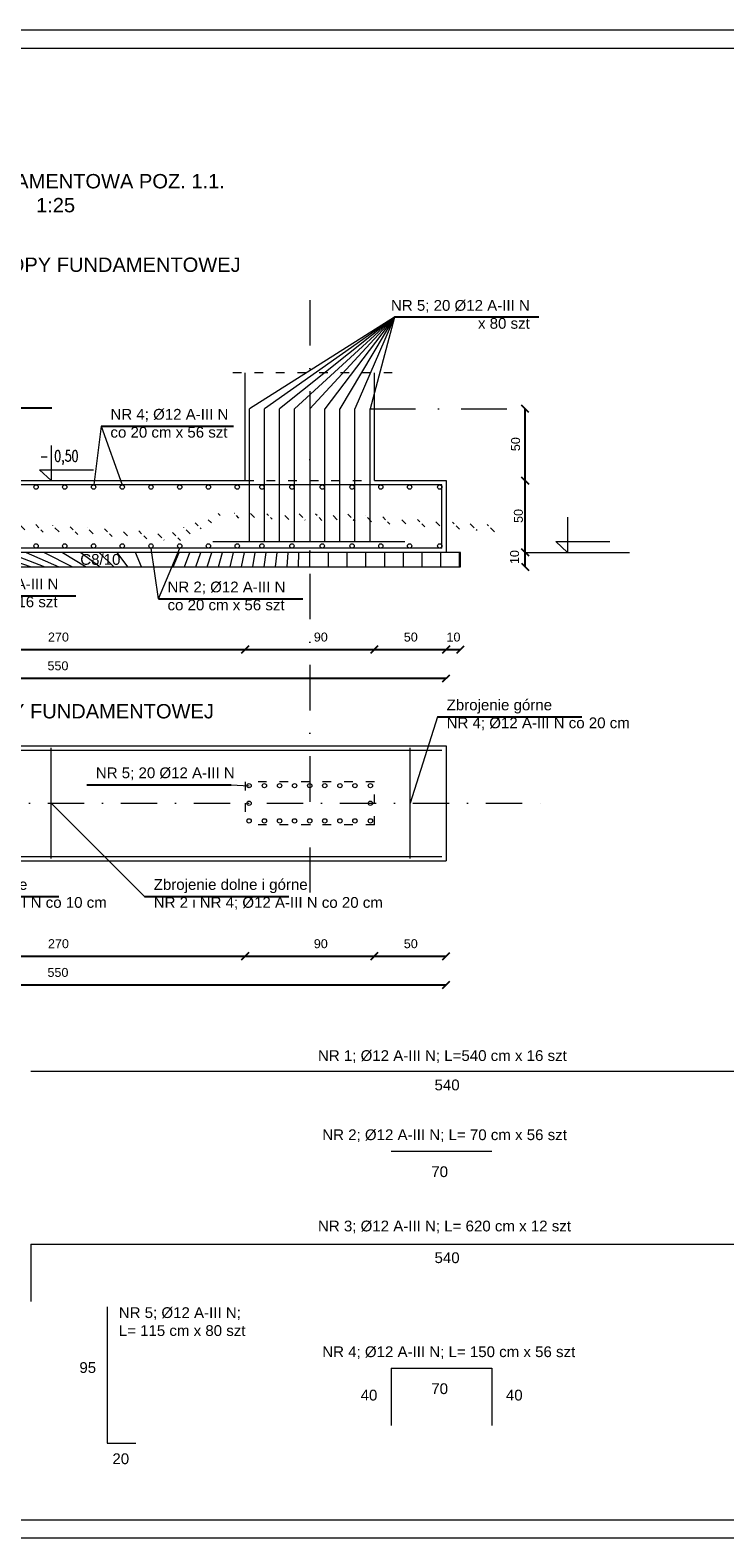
# Model space of a CAD drawing. Header units: millimetres. Extents: x 6528 to 149658, y 3342 to 12852.
# Tile 38 of 122: x 50702 to 52636, y 4524 to 8724. Entities that reach past the tile are written whole.
import ezdxf

# ---------------------------------------------------------------- set-up
doc = ezdxf.new("R2010")
doc.units = ezdxf.units.MM
doc.linetypes.add('ACAD_ISO03W100', pattern=[30, 12, -18])
doc.linetypes.add('DASHDOTX2', pattern=[50.8, 25.4, -12.7, 0, -12.7])
doc.layers.add('&_opisy_100', color=51, linetype='Continuous', lineweight=20)
doc.layers.add('R-TAB', color=1, linetype='Continuous')
doc.styles.add('Romans', font='romans.shx', dxfattribs={"width": 0.75})
doc.styles.get("Standard").update_dxf_attribs({"font": 'arial.ttf'})
doc.dimstyles.new('ISO-25', dxfattribs={"dimtxt": 2.5, "dimasz": 2.5, "dimexe": 1.25, "dimexo": 0.625, "dimtad": 1, "dimtxsty": 'Standard', "dimcen": 2.5, "dimadec": 0, "dimazin": 0, "dimtfac": 1, "dimtmove": 0, "dimatfit": 3, "dimfxl": 1, "dimarcsym": 0})

# ---------------------------------------------------------------- blocks, each defined once
blk = doc.blocks.new('_Oblique')
at = {"color": 0, "linetype": 'ByBlock', "lineweight": -2}
blk.add_line((-0.5, -0.5), (0.5, 0.5), dxfattribs=at)
blk = doc.blocks.new('*D958')
at = {"color": 0, "lineweight": -2, "transparency": 16777216}
blk.add_line((52080.12797164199, 7229.362967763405), (52080.12797164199, 7269.362967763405), dxfattribs=at)
at = {"layer": 'Defpoints', "color": 0, "transparency": 16777216}
for p in [(51900.12282418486, 7269.362967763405), (52080.12797164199, 7269.362967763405), (51900.12282418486, 7229.362967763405)]:
    blk.add_point(p, dxfattribs=at)
at = {"color": 0, "lineweight": -2, "transparency": 16777216, "xscale": 20, "yscale": 20, "zscale": 20}
for p, rotation in [((52080.12797164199, 7269.362967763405), 90), ((52080.12797164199, 7229.362967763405), 270)]:
    blk.add_blockref('_Oblique', p, dxfattribs=dict(at, rotation=rotation))
at = {"color": 0, "lineweight": 20, "transparency": 16777216, "insert": (52050.72899150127, 7256.226051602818), "char_height": 25, "attachment_point": 5, "rotation": 90}
blk.add_mtext('10', dxfattribs=at)
blk = doc.blocks.new('*D959')
at = {"color": 0, "lineweight": -2, "transparency": 16777216}
blk.add_line((52080.12796878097, 7269.362967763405), (52080.12796878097, 7469.362967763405), dxfattribs=at)
at = {"layer": 'Defpoints', "color": 0, "transparency": 16777216}
for p in [(51860.12282418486, 7469.362967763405), (52080.12796878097, 7469.362967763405), (51900.12282418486, 7269.362967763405)]:
    blk.add_point(p, dxfattribs=at)
at = {"color": 0, "lineweight": -2, "transparency": 16777216, "xscale": 20, "yscale": 20, "zscale": 20}
for p, rotation in [((52080.12796878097, 7469.362967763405), 90), ((52080.12796878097, 7269.362967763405), 270)]:
    blk.add_blockref('_Oblique', p, dxfattribs=dict(at, rotation=rotation))
at = {"color": 0, "lineweight": 20, "transparency": 16777216, "insert": (52061.25686406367, 7370.864484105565), "char_height": 25, "attachment_point": 5, "rotation": 90}
blk.add_mtext('50', dxfattribs=at)
blk = doc.blocks.new('*D960')
at = {"color": 0, "lineweight": -2, "transparency": 16777216}
blk.add_line((52080.12796687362, 7469.362970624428), (52080.12796687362, 7669.362970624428), dxfattribs=at)
at = {"layer": 'Defpoints', "color": 0, "transparency": 16777216}
for p in [(51648.12282418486, 7669.362970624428), (52080.12796687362, 7669.362970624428), (51860.12282418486, 7469.362970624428)]:
    blk.add_point(p, dxfattribs=at)
at = {"color": 0, "lineweight": -2, "transparency": 16777216, "xscale": 20, "yscale": 20, "zscale": 20}
for p, rotation in [((52080.12796687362, 7669.362970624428), 90), ((52080.12796687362, 7469.362970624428), 270)]:
    blk.add_blockref('_Oblique', p, dxfattribs=dict(at, rotation=rotation))
at = {"color": 0, "lineweight": 20, "transparency": 16777216, "insert": (52053.45089196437, 7570.864486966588), "char_height": 25, "attachment_point": 5, "rotation": 90}
blk.add_mtext('50', dxfattribs=at)
blk = doc.blocks.new('*D964')
at = {"color": 0, "lineweight": -2, "transparency": 16777216}
blk.add_line((50220.12282418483, 6998.721622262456), (51300.12282418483, 6998.721622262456), dxfattribs=at)
at = {"layer": 'Defpoints', "color": 0, "transparency": 16777216}
for p in [(50220.12282418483, 7469.362970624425), (51300.12282418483, 7469.362967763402), (51300.12282418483, 6998.721622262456)]:
    blk.add_point(p, dxfattribs=at)
at = {"color": 0, "lineweight": -2, "transparency": 16777216, "xscale": 20, "yscale": 20, "zscale": 20, "rotation": 180}
blk.add_blockref('_Oblique', (50220.12282418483, 6998.721622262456), dxfattribs=at)
at = {"color": 0, "lineweight": -2, "transparency": 16777216, "xscale": 20, "yscale": 20, "zscale": 20}
blk.add_blockref('_Oblique', (51300.12282418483, 6998.721622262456), dxfattribs=at)
at = {"color": 0, "transparency": 16777216, "insert": (50780.36570572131, 7033.355297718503), "char_height": 25, "attachment_point": 5}
blk.add_mtext('270', dxfattribs=at)
blk = doc.blocks.new('*D965')
at = {"color": 0, "lineweight": -2, "transparency": 16777216}
blk.add_line((51300.12282418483, 6998.721622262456), (51660.12282418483, 6998.721622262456), dxfattribs=at)
at = {"layer": 'Defpoints', "color": 0, "transparency": 16777216}
for p in [(51300.12282418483, 7469.362970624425), (51660.12282418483, 7469.362967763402), (51660.12282418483, 6998.721622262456)]:
    blk.add_point(p, dxfattribs=at)
at = {"color": 0, "lineweight": -2, "transparency": 16777216, "xscale": 20, "yscale": 20, "zscale": 20, "rotation": 180}
blk.add_blockref('_Oblique', (51300.12282418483, 6998.721622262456), dxfattribs=at)
at = {"color": 0, "lineweight": -2, "transparency": 16777216, "xscale": 20, "yscale": 20, "zscale": 20}
blk.add_blockref('_Oblique', (51660.12282418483, 6998.721622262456), dxfattribs=at)
at = {"color": 0, "transparency": 16777216, "insert": (51511.00802945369, 7033.355297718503), "char_height": 25, "attachment_point": 5}
blk.add_mtext('90', dxfattribs=at)
blk = doc.blocks.new('*D966')
at = {"color": 0, "lineweight": -2, "transparency": 16777216}
blk.add_line((51660.12282418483, 6998.721622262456), (51860.12282418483, 6998.721622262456), dxfattribs=at)
at = {"layer": 'Defpoints', "color": 0, "transparency": 16777216}
for p in [(51660.12282418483, 7469.362970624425), (51860.12282418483, 7469.362967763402), (51860.12282418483, 6998.721622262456)]:
    blk.add_point(p, dxfattribs=at)
at = {"color": 0, "lineweight": -2, "transparency": 16777216, "xscale": 20, "yscale": 20, "zscale": 20, "rotation": 180}
blk.add_blockref('_Oblique', (51660.12282418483, 6998.721622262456), dxfattribs=at)
at = {"color": 0, "lineweight": -2, "transparency": 16777216, "xscale": 20, "yscale": 20, "zscale": 20}
blk.add_blockref('_Oblique', (51860.12282418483, 6998.721622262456), dxfattribs=at)
at = {"color": 0, "transparency": 16777216, "insert": (51761.5898568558, 7033.355297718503), "char_height": 25, "attachment_point": 5}
blk.add_mtext('50', dxfattribs=at)
blk = doc.blocks.new('*D967')
at = {"color": 0, "lineweight": -2, "transparency": 16777216}
blk.add_line((51860.12282418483, 6998.721622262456), (51900.12282418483, 6998.721622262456), dxfattribs=at)
at = {"layer": 'Defpoints', "color": 0, "transparency": 16777216}
for p in [(51900.12282418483, 7269.362967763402), (51860.12282418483, 7229.362967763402), (51900.12282418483, 6998.721622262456)]:
    blk.add_point(p, dxfattribs=at)
at = {"color": 0, "lineweight": -2, "transparency": 16777216, "xscale": 20, "yscale": 20, "zscale": 20, "rotation": 180}
blk.add_blockref('_Oblique', (51860.12282418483, 6998.721622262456), dxfattribs=at)
at = {"color": 0, "lineweight": -2, "transparency": 16777216, "xscale": 20, "yscale": 20, "zscale": 20}
blk.add_blockref('_Oblique', (51900.12282418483, 6998.721622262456), dxfattribs=at)
at = {"color": 0, "transparency": 16777216, "insert": (51880.49693607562, 7033.355297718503), "char_height": 25, "attachment_point": 5}
blk.add_mtext('10', dxfattribs=at)
blk = doc.blocks.new('*D968')
at = {"color": 0, "lineweight": -2, "transparency": 16777216}
blk.add_line((49660.12282418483, 6918.665967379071), (51860.12282418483, 6918.665967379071), dxfattribs=at)
at = {"layer": 'Defpoints', "color": 0, "transparency": 16777216}
for p in [(49660.12282418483, 7269.362967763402), (51860.12282418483, 7269.362967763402), (51860.12282418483, 6918.665967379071)]:
    blk.add_point(p, dxfattribs=at)
at = {"color": 0, "lineweight": -2, "transparency": 16777216, "xscale": 20, "yscale": 20, "zscale": 20, "rotation": 180}
blk.add_blockref('_Oblique', (49660.12282418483, 6918.665967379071), dxfattribs=at)
at = {"color": 0, "lineweight": -2, "transparency": 16777216, "xscale": 20, "yscale": 20, "zscale": 20}
blk.add_blockref('_Oblique', (51860.12282418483, 6918.665967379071), dxfattribs=at)
at = {"color": 0, "transparency": 16777216, "insert": (50779.03640555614, 6953.299642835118), "char_height": 25, "attachment_point": 5}
blk.add_mtext('550', dxfattribs=at)
blk = doc.blocks.new('*D975')
at = {"color": 0, "lineweight": -2, "transparency": 16777216}
blk.add_line((50220.12282418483, 6144.522129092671), (51300.12282418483, 6144.522129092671), dxfattribs=at)
at = {"layer": 'Defpoints', "color": 0, "transparency": 16777216}
for p in [(50220.12282418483, 6615.16347745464), (51300.12282418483, 6615.163474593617), (51300.12282418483, 6144.522129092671)]:
    blk.add_point(p, dxfattribs=at)
at = {"color": 0, "lineweight": -2, "transparency": 16777216, "xscale": 20, "yscale": 20, "zscale": 20, "rotation": 180}
blk.add_blockref('_Oblique', (50220.12282418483, 6144.522129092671), dxfattribs=at)
at = {"color": 0, "lineweight": -2, "transparency": 16777216, "xscale": 20, "yscale": 20, "zscale": 20}
blk.add_blockref('_Oblique', (51300.12282418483, 6144.522129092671), dxfattribs=at)
at = {"color": 0, "transparency": 16777216, "insert": (50780.36570572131, 6179.155804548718), "char_height": 25, "attachment_point": 5}
blk.add_mtext('270', dxfattribs=at)
blk = doc.blocks.new('*D976')
at = {"color": 0, "lineweight": -2, "transparency": 16777216}
blk.add_line((51300.12282418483, 6144.522129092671), (51660.12282418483, 6144.522129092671), dxfattribs=at)
at = {"layer": 'Defpoints', "color": 0, "transparency": 16777216}
for p in [(51300.12282418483, 6615.16347745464), (51660.12282418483, 6615.163474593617), (51660.12282418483, 6144.522129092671)]:
    blk.add_point(p, dxfattribs=at)
at = {"color": 0, "lineweight": -2, "transparency": 16777216, "xscale": 20, "yscale": 20, "zscale": 20, "rotation": 180}
blk.add_blockref('_Oblique', (51300.12282418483, 6144.522129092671), dxfattribs=at)
at = {"color": 0, "lineweight": -2, "transparency": 16777216, "xscale": 20, "yscale": 20, "zscale": 20}
blk.add_blockref('_Oblique', (51660.12282418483, 6144.522129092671), dxfattribs=at)
at = {"color": 0, "transparency": 16777216, "insert": (51511.00802945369, 6179.155804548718), "char_height": 25, "attachment_point": 5}
blk.add_mtext('90', dxfattribs=at)
blk = doc.blocks.new('*D977')
at = {"color": 0, "lineweight": -2, "transparency": 16777216}
blk.add_line((51660.12282418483, 6144.522129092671), (51860.12282418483, 6144.522129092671), dxfattribs=at)
at = {"layer": 'Defpoints', "color": 0, "transparency": 16777216}
for p in [(51660.12282418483, 6615.16347745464), (51860.12282418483, 6615.163474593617), (51860.12282418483, 6144.522129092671)]:
    blk.add_point(p, dxfattribs=at)
at = {"color": 0, "lineweight": -2, "transparency": 16777216, "xscale": 20, "yscale": 20, "zscale": 20, "rotation": 180}
blk.add_blockref('_Oblique', (51660.12282418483, 6144.522129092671), dxfattribs=at)
at = {"color": 0, "lineweight": -2, "transparency": 16777216, "xscale": 20, "yscale": 20, "zscale": 20}
blk.add_blockref('_Oblique', (51860.12282418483, 6144.522129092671), dxfattribs=at)
at = {"color": 0, "transparency": 16777216, "insert": (51761.5898568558, 6179.155804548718), "char_height": 25, "attachment_point": 5}
blk.add_mtext('50', dxfattribs=at)
blk = doc.blocks.new('*D978')
at = {"color": 0, "lineweight": -2, "transparency": 16777216}
blk.add_line((49660.12282418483, 6064.466474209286), (51860.12282418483, 6064.466474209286), dxfattribs=at)
at = {"layer": 'Defpoints', "color": 0, "transparency": 16777216}
for p in [(49660.12282418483, 6415.163474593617), (51860.12282418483, 6415.163474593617), (51860.12282418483, 6064.466474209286)]:
    blk.add_point(p, dxfattribs=at)
at = {"color": 0, "lineweight": -2, "transparency": 16777216, "xscale": 20, "yscale": 20, "zscale": 20, "rotation": 180}
blk.add_blockref('_Oblique', (49660.12282418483, 6064.466474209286), dxfattribs=at)
at = {"color": 0, "lineweight": -2, "transparency": 16777216, "xscale": 20, "yscale": 20, "zscale": 20}
blk.add_blockref('_Oblique', (51860.12282418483, 6064.466474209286), dxfattribs=at)
at = {"color": 0, "transparency": 16777216, "insert": (50779.03640555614, 6099.100149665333), "char_height": 25, "attachment_point": 5}
blk.add_mtext('550', dxfattribs=at)

msp = doc.modelspace()

# ---------------------------------------------------------------- hatches: boundary and pattern name
at = {"lineweight": 20}
h = msp.add_hatch(dxfattribs=at)
h.set_pattern_fill('ANSI33', color=256, scale=5, angle=90)
h.set_pattern_definition([(135, (-1177899162.604892, -935732638.8805496), (-22.45064030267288, -22.45064030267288), []), (135, (-1177899162.604892, -935732616.4298996), (-22.45064030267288, -22.45064030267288), [15.875, -7.9375])])
h.paths.add_polyline_path([(51040.61956643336, 7269.362967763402), (50426.3650267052, 7269.362967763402), (50426.3650267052, 7229.362967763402), (51046.16788243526, 7229.362967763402)])
h.paths.add_polyline_path([(50426.3650267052, 7269.362967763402), (50040.12282418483, 7269.362967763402), (50040.12282418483, 7229.362967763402), (50426.3650267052, 7229.362967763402)])
h.paths.add_polyline_path([(51480.12282418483, 7269.362967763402), (51113.07217740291, 7269.362967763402), (51096.23282002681, 7229.362967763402), (51480.12282418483, 7229.362967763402)])
h.paths.add_polyline_path([(51113.07217740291, 7269.362967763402), (51040.61956643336, 7269.362967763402), (51046.16788243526, 7229.362967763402), (51096.23282002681, 7229.362967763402)])
h.paths.add_polyline_path([(51900.12282418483, 7269.362967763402), (51480.12282418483, 7269.362967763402), (51480.12282418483, 7229.362967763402), (51900.12282418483, 7229.362967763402)])
h.paths.add_polyline_path([(50040.12282418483, 7269.362967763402), (49620.12282418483, 7269.362967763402), (49620.12282418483, 7229.362967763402), (50040.12282418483, 7229.362967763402)])
h.paths.add_polyline_path([(50831.62282680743, 7217.874520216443), (50958.45775174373, 7217.874520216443), (50958.45775174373, 7279.695802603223), (50831.62282680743, 7279.695802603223)], flags=9)

# ---------------------------------------------------------------- linework, layer by layer
at = {"layer": '&_opisy_100', "color": 0}
for points in [[(50760.12282418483, 7567.356800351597), (50760.12282418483, 7469.362967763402), (50727.99653481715, 7499.429162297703), (50877.73834084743, 7499.429162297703)], [(52197.77427815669, 7367.356797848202), (52197.77427815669, 7269.362965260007), (52165.64798878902, 7299.429159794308), (52315.38979481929, 7299.429159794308)]]:
    msp.add_lwpolyline(points, dxfattribs=at)
at = {"color": 2, "lineweight": 20}
msp.add_line((54970.02082442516, 8724.17022601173), (49030.02082442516, 8724.17022601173), dxfattribs=at)
at = {"lineweight": 20}
for p, q in [((49080.02082442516, 8674.17022601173), (54920.02082442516, 8674.17022601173)), ((51716.51573919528, 7924.258252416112), (51312.12282418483, 7669.362967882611)), ((51716.51573919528, 7924.258252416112), (51354.12282418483, 7669.362967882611)), ((51716.51573919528, 7924.258252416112), (51396.12282418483, 7669.362967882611)), ((51716.51573919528, 7924.258252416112), (51438.12282418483, 7669.362967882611)), ((51716.51573919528, 7924.258252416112), (51480.12282418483, 7669.362967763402)), ((51716.51573919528, 7924.258252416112), (51522.12282418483, 7669.362967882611)), ((51716.51573919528, 7924.258252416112), (51564.12282418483, 7669.362967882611)), ((51716.51573919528, 7924.258252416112), (51606.12282418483, 7669.362967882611)), ((51716.51573919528, 7924.258252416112), (51648.12282418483, 7669.362970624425)), ((51300.12282418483, 7469.362967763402), (51300.12282418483, 7769.362967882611)), ((51660.12282418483, 7469.362967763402), (51660.12282418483, 7769.362967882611)), ((51300.12282418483, 7469.362967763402), (51300.12282418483, 7669.362967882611)), ((51312.12282418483, 7299.089150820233), (51312.12282418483, 7669.362967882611)), ((51354.12282418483, 7299.089150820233), (51354.12282418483, 7669.362967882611)), ((51396.12282418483, 7299.089150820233), (51396.12282418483, 7669.362967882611)), ((51438.12282418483, 7299.089150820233), (51438.12282418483, 7669.362967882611)), ((51480.12282418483, 7669.362967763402), (51480.12282418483, 7299.089150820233)), ((51522.12282418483, 7299.089150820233), (51522.12282418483, 7669.362967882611)), ((51564.12282418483, 7299.089150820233), (51564.12282418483, 7669.362967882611)), ((51606.12282418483, 7299.089150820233), (51606.12282418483, 7669.362967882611)), ((51648.12282418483, 7299.089150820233), (51648.12282418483, 7669.362967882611)), ((51660.12282418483, 7469.362967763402), (51660.12282418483, 7669.362967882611)), ((50899.62138222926, 7620.924640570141), (50878.87751650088, 7457.315315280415)), ((50899.62138222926, 7620.924640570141), (50958.12398456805, 7457.362967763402)), ((51848.12282418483, 7457.362967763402), (49672.12282418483, 7457.362967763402)), ((50220.12282418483, 7469.362967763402), (51300.12282418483, 7469.362967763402)), ((51660.12282418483, 7469.362967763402), (51860.12282418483, 7469.362967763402)), ((51848.12282418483, 7281.362967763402), (51848.12282418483, 7457.362967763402)), ((51860.12282418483, 7469.362967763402), (51860.12282418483, 7269.362967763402)), ((51900.12282418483, 7269.362967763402), (49620.12282418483, 7269.362967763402)), ((51848.12282418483, 7281.362967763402), (49672.12282418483, 7281.362967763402)), ((51058.57542895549, 7139.912068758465), (51038.94717907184, 7281.419867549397)), ((51058.57542895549, 7139.912068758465), (51118.12398456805, 7281.362967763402)), ((51745.1435549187, 7299.089150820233), (51209.91340111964, 7299.089150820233)), ((51900.12282418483, 7229.362967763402), (51900.12282418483, 7269.362967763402)), ((52080.12797164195, 7269.362965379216), (52370.76767062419, 7269.362965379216)), ((49620.12282418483, 7229.362967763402), (51900.12282418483, 7229.362967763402)), ((51835.85401677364, 6811.372034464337), (51760.12282418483, 6570.771667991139)), ((49660.12282418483, 6730.507008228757), (51860.12282418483, 6730.507008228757)), ((50760.12282418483, 6416.859597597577), (50760.12282418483, 6724.683738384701)), ((51760.12282418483, 6416.859597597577), (51760.12282418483, 6724.683738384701)), ((51860.12282418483, 6730.507005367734), (51860.12282418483, 6410.507005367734)), ((49672.12282418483, 6718.507008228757), (51848.12282418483, 6718.507008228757)), ((51261.07216357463, 6622.193561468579), (51311.12282418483, 6619.507008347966)), ((51020.1608135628, 6311.153014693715), (50760.12282418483, 6570.771667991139)), ((49660.12282418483, 6410.507008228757), (51860.12282418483, 6410.507008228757)), ((49672.12282418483, 6422.507008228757), (51848.12282418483, 6422.507008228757)), ((50703.22383522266, 5823.788461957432), (52863.22383522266, 5823.788461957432)), ((51707.2623605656, 5601.401533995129), (51987.2623605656, 5601.401533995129)), ((50703.22383522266, 5342.545711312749), (52863.22383522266, 5342.545711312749)), ((50703.22383522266, 5342.545711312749), (50703.22383522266, 5182.545711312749)), ((50915.71811174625, 5168.153663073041), (50915.71811174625, 4788.153663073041)), ((51707.2623605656, 4996.928504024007), (51987.2623605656, 4996.928504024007)), ((51707.2623605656, 4996.928504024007), (51707.2623605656, 4836.928504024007)), ((51987.2623605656, 4996.928504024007), (51987.2623605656, 4836.928504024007)), ((50915.71811174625, 4788.153663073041), (50995.71811174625, 4788.153663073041)), ((49080.02082442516, 4574.170226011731), (54920.02082442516, 4574.170226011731)), ((49030.02082442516, 4524.170226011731), (54970.02082442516, 4524.170226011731))]:
    msp.add_line(p, q, dxfattribs=at)
at = {"linetype": 'DASHDOTX2', "lineweight": 20, "ltscale": 5}
for p, q in [((51480.12282418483, 7972.301145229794), (51480.12282418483, 6321.54520944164)), ((51648.12282418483, 7669.362970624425), (52080.12796639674, 7669.362971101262))]:
    msp.add_line(p, q, dxfattribs=at)
for p, q in [((52118.54414343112, 7924.258252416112), (51716.51573919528, 7924.258252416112)), ((50359.57039212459, 7672.247681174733), (50761.59879636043, 7672.247681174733)), ((50899.62138222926, 7620.924640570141), (51267.47086834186, 7620.924640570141)), ((50426.3650267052, 7148.45601502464), (50828.39343094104, 7148.45601502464)), ((51058.57542895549, 7139.912068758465), (51460.60383319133, 7139.912068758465)), ((51835.85401677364, 6811.372034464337), (52237.88242100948, 6811.372034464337)), ((50859.04375933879, 6622.193561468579), (51261.07216357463, 6622.193561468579)), ((50379.45122718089, 6311.153014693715), (50781.47963141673, 6311.153014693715)), ((51020.1608135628, 6311.153014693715), (51422.18921779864, 6311.153014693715))]:
    msp.add_line(p, q)
at = {"linetype": 'ACAD_ISO03W100', "lineweight": 20, "ltscale": 2}
for p, q in [((51710.12282418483, 7769.362967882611), (51250.12282418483, 7769.362967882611)), ((51300.12282418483, 7469.362967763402), (51660.12282418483, 7469.362967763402)), ((51660.12282418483, 6630.507008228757), (51300.12282418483, 6630.507008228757)), ((51300.12282418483, 6630.507008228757), (51300.12282418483, 6510.507008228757)), ((51660.12282418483, 6510.507008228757), (51660.12282418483, 6630.507008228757)), ((51660.12282418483, 6510.507008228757), (51300.12282418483, 6510.507008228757))]:
    msp.add_line(p, q, dxfattribs=at)
at = {"linetype": 'DASHDOTX2', "lineweight": 20, "ltscale": 4}
msp.add_line((49530.96012710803, 6570.507008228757), (52149.82284259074, 6570.507008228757), dxfattribs=at)
at = {"lineweight": 20}
for centre in [(50718.12282418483, 7451.362967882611), (50798.12282418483, 7451.362967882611), (50878.12282418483, 7451.362967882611), (50958.12282418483, 7451.362967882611), (51038.12282418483, 7451.362967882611), (51118.12282418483, 7451.362967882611), (51198.12282418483, 7451.362967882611), (51278.12282418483, 7451.362967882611), (51346.86545776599, 7451.362967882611), (51430.60942172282, 7451.362967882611), (51515.17937373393, 7451.362967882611), (51598.12282418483, 7451.362967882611), (51678.12282418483, 7451.362967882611), (51758.12282418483, 7451.362967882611), (51842.12282418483, 7451.362967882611), (50718.12282418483, 7287.362967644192), (50798.12282418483, 7287.362967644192), (50878.12282418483, 7287.362967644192), (50958.12282418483, 7287.362967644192), (51038.12282418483, 7287.362967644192), (51118.12282418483, 7287.362967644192), (51198.12282418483, 7287.362967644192), (51278.12282418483, 7287.362967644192), (51346.86545776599, 7287.362967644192), (51430.60942172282, 7287.362967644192), (51515.17937373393, 7287.362967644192), (51598.12282418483, 7287.362967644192), (51678.12282418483, 7287.362967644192), (51758.12282418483, 7287.362967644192), (51842.12282418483, 7287.362967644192), (51311.12282418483, 6619.507008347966), (51354.12282418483, 6619.507008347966), (51396.12282418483, 6619.507008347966), (51438.12282418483, 6619.507008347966), (51480.12282418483, 6619.507008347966), (51522.12282418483, 6619.507008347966), (51564.12282418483, 6619.507008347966), (51606.12282418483, 6619.507008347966), (51649.12282418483, 6619.507008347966), (51311.12282418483, 6570.507008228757), (51649.12282418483, 6570.507008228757), (51311.12282418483, 6521.507008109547), (51354.12282418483, 6521.507008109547), (51396.12282418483, 6521.507008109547), (51438.12282418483, 6521.507008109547), (51480.12282418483, 6521.507008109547), (51522.12282418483, 6521.507008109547), (51564.12282418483, 6521.507008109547), (51606.12282418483, 6521.507008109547), (51649.12282418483, 6521.507008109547)]:
    msp.add_circle(centre, 6, dxfattribs=at)

# ---------------------------------------------------------------- texts
at = {"layer": '&_opisy_100', "color": 0, "insert": (50698.19368743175, 7552.746285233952), "char_height": 30, "width": 841.2765625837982, "attachment_point": 1, "rotation": 359.99999780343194, "style": 'Romans'}
msp.add_mtext('\\A1;\\pi-90,l120,t120;- 0,50', dxfattribs=at)
for s, width, insert, char_height, attachment_point in [('\\pi160.3889;STOPA FUNDAMENTOWA POZ. 1.1.\\P\\pi578.41073;1:25', 1257.258024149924, (50139.60131072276, 8323.413713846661), 40, 1), ('\\pi117.59218;PRZEKRÓJ STOPY FUNDAMENTOWEJ', 1257.258024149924, (50139.60131072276, 8090.761641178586), 40, 1), ('NR 5; 20 %%C12 A-III N\\Px 80 szt', 568.8428530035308, (52092.99857186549, 7972.395525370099), 30, 3), ('NR 4; %%C12 A-III N\\Pco 20 cm x 56 szt', 568.8428530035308, (50925.16695379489, 7669.061913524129), 30, 1), ('C8/10', 568.8428530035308, (50841.21013926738, 7264.76742604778), 30, 1), ('NR 1; %%C12 A-III N\\Pco 10 cm x 16 szt', 568.8428530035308, (50451.91059827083, 7196.593287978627), 30, 1), ('NR 2; %%C12 A-III N\\Pco 20 cm x 56 szt', 568.8428530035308, (51084.12100052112, 7188.049341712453), 30, 1), ('\\pi192.17608;RZUT STOPY FUNDAMENTOWEJ', 1257.258024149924, (50139.60131072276, 6846.894607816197), 40, 1), ('Zbrojenie górne^JNR 4; %%C12 A-III N co 20 cm', 568.8428530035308, (51861.39958833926, 6859.509307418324), 30, 1), ('NR 5; 20 %%C12 A-III N', 568.8428530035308, (50884.58933090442, 6670.330834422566), 30, 1), ('Zbrojenie dolne^JNR 1; %%C12 A-III N co 10 cm', 568.8428530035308, (50404.99679874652, 6359.290287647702), 30, 1), ('Zbrojenie dolne i górne^JNR 2 i NR 4; %%C12 A-III N co 20 cm', 702.1133062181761, (51045.70638512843, 6359.290287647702), 30, 1), ('NR 1; %%C12 A-III N; L=540 cm x 16 szt', 852.4427189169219, (51503.12059759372, 5882.556101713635), 30, 1), ('540', 568.8428530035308, (51827.65203379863, 5800.78986350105), 30, 1), ('NR 2; %%C12 A-III N; L= 70 cm x 56 szt', 852.4427189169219, (51515.08275579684, 5662.106771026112), 30, 1), ('70', 568.8428530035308, (51818.64413332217, 5559.173671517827), 30, 1), ('NR 3; %%C12 A-III N; L= 620 cm x 12 szt', 852.4427189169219, (51503.12059759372, 5407.833908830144), 30, 1), ('540', 568.8428530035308, (51827.65203379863, 5319.547112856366), 30, 1), ('NR 5; %%C12 A-III N; ^JL= 115 cm x 80 szt', 852.4427189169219, (50948.3724260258, 5166.516092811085), 30, 1), ('NR 4; %%C12 A-III N; L= 150 cm x 56 szt', 852.4427189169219, (51515.08275579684, 5057.63374105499), 30, 1), ('95', 568.8428530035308, (50838.75610589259, 5013.593658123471), 30, 1), ('40', 568.8428530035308, (51621.85366296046, 4936.778832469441), 30, 1), ('70', 568.8428530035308, (51818.64413332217, 4954.700641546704), 30, 1), ('40', 568.8428530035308, (52026.40094470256, 4936.778832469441), 30, 1), ('20', 568.8428530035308, (50930.70400332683, 4759.536230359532), 30, 1)]:
    msp.add_mtext_dynamic_manual_height_columns(s, width=width, gutter_width=12.5, heights=[0], dxfattribs=dict(insert=insert, char_height=char_height, attachment_point=attachment_point))
at = {"layer": 'R-TAB', "color": 0, "ltscale": 24, "char_height": 75, "attachment_point": 1}
for s, insert, width in [('\\pi320.62639;RZUT FUNDAMENTÓW 1:100', (45094.46075891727, 8699.936542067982), 2065.84350681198), ('\\pi384.33617;SZCZEGÓŁ I-I\\P\\pi355.22635;SZCZEGÓŁ II-II\\P\\pi606.72703; 1:20', (36501.00104665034, 8480.902127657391), 1441.472483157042), ('\\pi21.28194;RAMA ŻELBETOWA POZ. 2.1 \\P\\pi626.57696;1:25', (29157.85479527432, 8368.098488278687), 1441.472483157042)]:
    msp.add_mtext(s, dxfattribs=dict(at, insert=insert, width=width))

# ---------------------------------------------------------------- dimensions: what is measured, and where the dimension line sits
at = {"lineweight": 20}
for base, p1, p2, text, picture, middle in [((52080.12796687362, 7669.362970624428), (51860.12282418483, 7469.362970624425), (51648.12282418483, 7669.362970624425), '50', '*D960', (52053.45089196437, 7570.864486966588)), ((52080.12796878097, 7469.362967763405), (51900.12282418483, 7269.362967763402), (51860.12282418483, 7469.362967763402), '50', '*D959', (52061.25686406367, 7370.864484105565)), ((52080.12797164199, 7269.362967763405), (51900.12282418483, 7229.362967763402), (51900.12282418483, 7269.362967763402), '10', '*D958', (52050.72899150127, 7256.226051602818))]:
    dim = msp.add_linear_dim(base=base, p1=p1, p2=p2, angle=90, text=text, dimstyle='ISO-25', override={"dimtxt": 25, "dimasz": 20, "dimblk1": 'Oblique', "dimblk2": 'Oblique', "dimsah": 1, "dimse1": 1, "dimse2": 1, "dimtmove": 2}, dxfattribs=at)
    dim.commit()
    dim.dimension.update_dxf_attribs({"geometry": picture, "text_midpoint": middle, "dimtype": 160})
for base, p1, p2, text, picture, middle in [((51300.12282418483, 6998.721622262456), (50220.12282418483, 7469.362970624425), (51300.12282418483, 7469.362967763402), '270', '*D964', (50780.36570572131, 7033.355297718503)), ((51660.12282418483, 6998.721622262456), (51300.12282418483, 7469.362970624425), (51660.12282418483, 7469.362967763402), '90', '*D965', (51511.00802945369, 7033.355297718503)), ((51860.12282418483, 6998.721622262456), (51660.12282418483, 7469.362970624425), (51860.12282418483, 7469.362967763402), '50', '*D966', (51761.5898568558, 7033.355297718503)), ((51860.12282418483, 6918.665967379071), (49660.12282418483, 7269.362967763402), (51860.12282418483, 7269.362967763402), '550', '*D968', (50779.03640555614, 6953.299642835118)), ((51900.12282418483, 6998.721622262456), (51860.12282418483, 7229.362967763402), (51900.12282418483, 7269.362967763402), '10', '*D967', (51880.49693607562, 7033.355297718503)), ((51300.12282418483, 6144.522129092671), (50220.12282418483, 6615.16347745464), (51300.12282418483, 6615.163474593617), '270', '*D975', (50780.36570572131, 6179.155804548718)), ((51660.12282418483, 6144.522129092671), (51300.12282418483, 6615.16347745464), (51660.12282418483, 6615.163474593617), '90', '*D976', (51511.00802945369, 6179.155804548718)), ((51860.12282418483, 6144.522129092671), (51660.12282418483, 6615.16347745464), (51860.12282418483, 6615.163474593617), '50', '*D977', (51761.5898568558, 6179.155804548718)), ((51860.12282418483, 6064.466474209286), (49660.12282418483, 6415.163474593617), (51860.12282418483, 6415.163474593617), '550', '*D978', (50779.03640555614, 6099.100149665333))]:
    dim = msp.add_linear_dim(base=base, p1=p1, p2=p2, text=text, dimstyle='ISO-25', override={"dimtxt": 25, "dimasz": 20, "dimblk1": 'Oblique', "dimblk2": 'Oblique', "dimsah": 1, "dimse1": 1, "dimse2": 1, "dimtmove": 2})
    dim.commit()
    dim.dimension.update_dxf_attribs({"geometry": picture, "text_midpoint": middle, "dimtype": 160})

doc.saveas('drawing.dxf')
